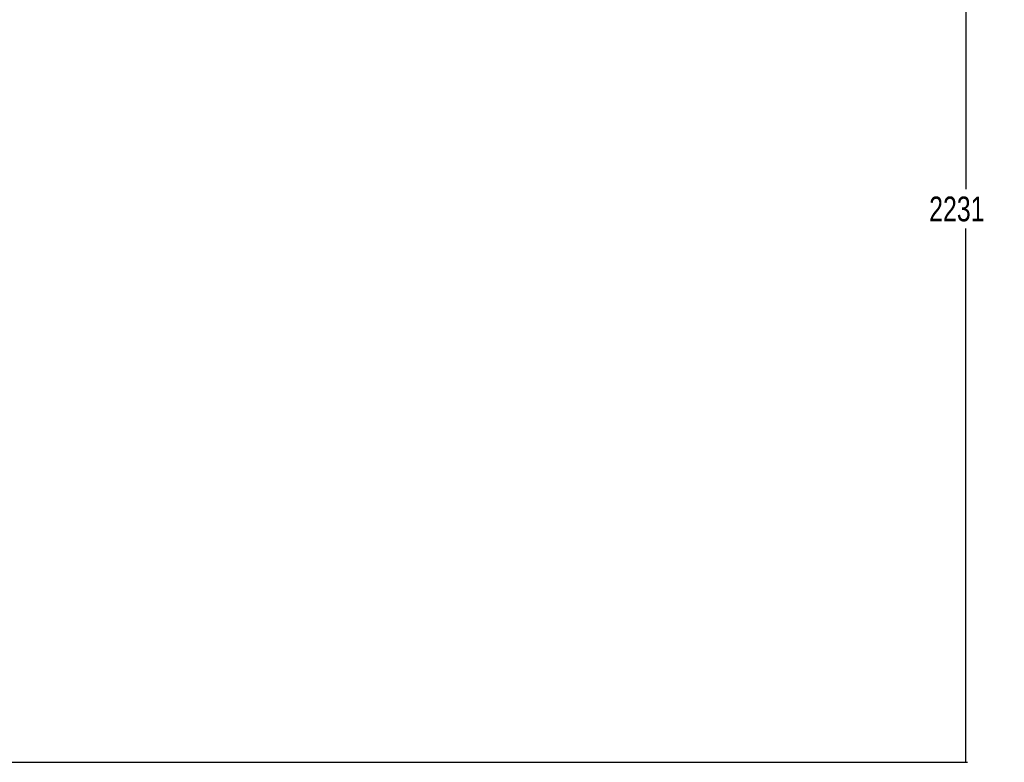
# Paper-space layout 'Surface Plate' of a CAD drawing. Header units: millimetres. Extents: x 2386 to 18395, y 1192 to 15955.
# Tile 16 of 48: x 6357 to 10325, y 1508 to 4502. Entities that reach past the tile are written whole.
import ezdxf

# ---------------------------------------------------------------- set-up
doc = ezdxf.new("R2010")
doc.units = ezdxf.units.MM
doc.layers.add('COMPONENT_GEOMETRY', color=7, linetype='Continuous')
doc.styles.add('SLDTEXTSTYLE1', font='TXT', dxfattribs={"width": 0.75})
doc.dimstyles.new('SLDDIMSTYLE0', dxfattribs={"dimtxt": 100, "dimasz": 6.604, "dimexe": 0, "dimexo": 0.0625, "dimgap": 25, "dimtad": 0, "dimtih": 1, "dimtoh": 1, "dimdec": 0, "dimlfac": 0.5, "dimrnd": 1e-09, "dimzin": 12, "dimdsep": 46, "dimtxsty": 'SLDTEXTSTYLE1', "dimsah": 1, "dimcen": 0.09, "dimadec": 0, "dimazin": 3, "dimtfac": 1, "dimtdec": 0, "dimtofl": 0, "dimtmove": 0, "dimatfit": 3, "dimfxl": 1, "dimfrac": 2, "dimtolj": 1, "dimtzin": 12, "dimarcsym": 0})

# ---------------------------------------------------------------- blocks, each defined once
blk = doc.blocks.new('_D_5')
at = {"layer": 'COMPONENT_GEOMETRY', "color": 7, "ltscale": 2}
for p, q in [((10064.6, 5970.3), (10176.2, 5970.3)), ((10169.9, 5970.3), (10169.9, 3818.7)), ((10169.9, 1508.3), (10169.9, 3659.9)), ((3457.9, 1508.3), (10176.2, 1508.3))]:
    blk.add_line(p, q, dxfattribs=at)
for points in [[(10169.9, 5970.3), (10168.8, 5963.7), (10170.9, 5963.7)], [(10169.9, 1508.3), (10170.9, 1514.9), (10168.8, 1514.9)]]:
    blk.add_solid(points, dxfattribs=at)
at = {"layer": 'COMPONENT_GEOMETRY', "color": 7, "ltscale": 2, "insert": (10022.1, 3788.8), "char_height": 100, "attachment_point": 1, "style": 'SLDTEXTSTYLE1'}
blk.add_mtext('2231', dxfattribs=at)

psp = doc.layouts.new('Surface Plate')

# ---------------------------------------------------------------- dimensions: what is measured, and where the dimension line sits
at = {"layer": 'COMPONENT_GEOMETRY', "color": 7, "ltscale": 2}
dim = psp.add_linear_dim(base=(10169.86, 1508.27), p1=(10062.07, 5970.28), p2=(3455.37, 1508.27), angle=90, dimstyle='SLDDIMSTYLE0', dxfattribs=at)
dim.commit()
dim.dimension.update_dxf_attribs({"geometry": '_D_5', "text_midpoint": (10169.86, 3739.28), "dimtype": 160})

doc.saveas('drawing.dxf')
